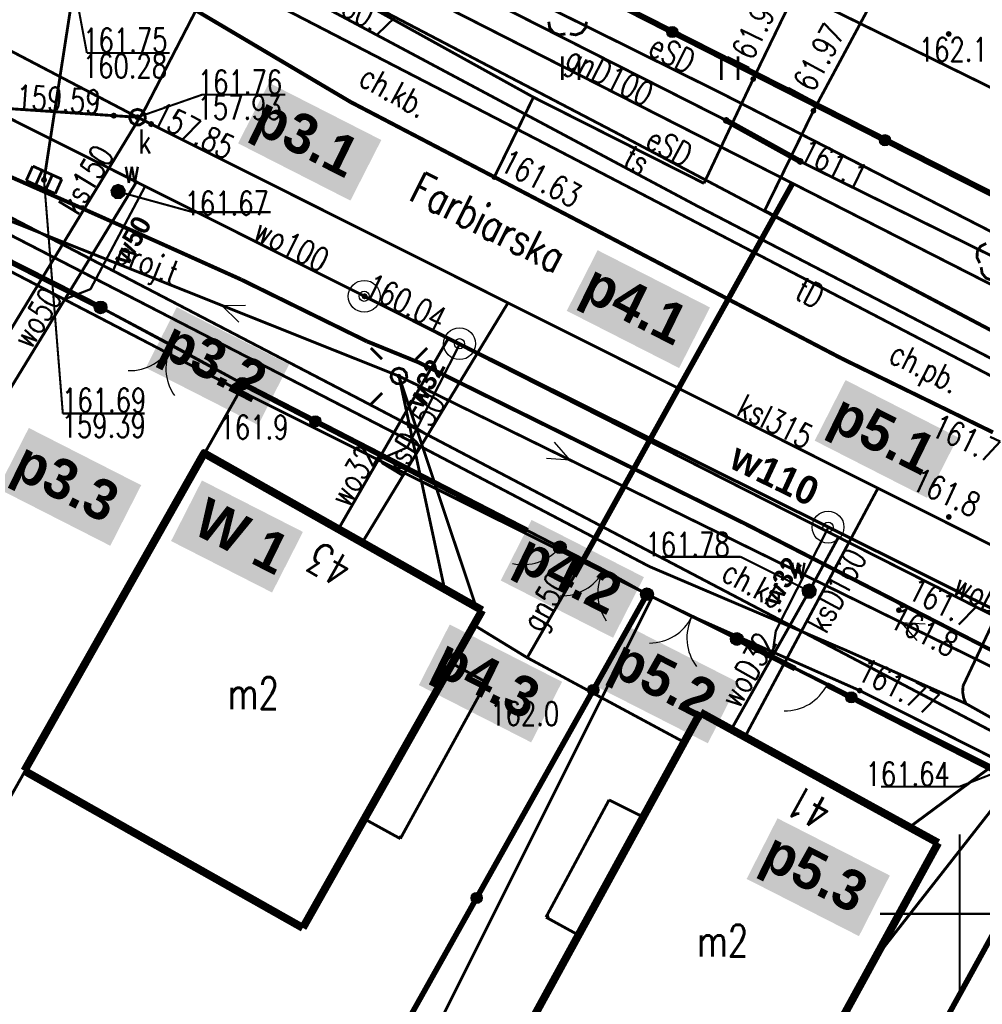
# Model space of a CAD drawing. Extents: x 0 to 7432618, y -40 to 5712028.
# Tile 19 of 165: x 7430420 to 7430451, y 5711647 to 5711678. Entities that reach past the tile are written whole.
import ezdxf
from ezdxf.enums import TextEntityAlignment as Align

# ---------------------------------------------------------------- set-up
doc = ezdxf.new("R2010")
doc.units = 0
doc.header["$MEASUREMENT"] = 0
for name, pattern in [('0', [1.5, 1, -0.5]), ('2218', [1, 0.5, -0.5]), ('3901', [0]), ('5102', [0])]:
    doc.linetypes.add(name, pattern=pattern)
for name, color, linetype in [('Dzialki', 7, 'Continuous'), ('EADTD_T_0', 7, 'Continuous'), ('EGBB_E_T_0', 7, 'Continuous'), ('EGBB_L_0', 7, 'Continuous'), ('EGBE_L_3', 7, 'Continuous'), ('OPISY', 7, 'Continuous'), ('OTK_E_T_1', 7, 'Continuous'), ('OTK_L_0', 7, 'Continuous'), ('OTK_L_1', 7, 'Continuous'), ('OTK_L_2', 7, 'Continuous'), ('OTO_L_0', 7, 'Continuous'), ('OTO_L_1', 7, 'Continuous'), ('OTO_L_2', 7, 'Continuous'), ('OTR_T_0', 7, 'Continuous'), ('OTR_T_1', 7, 'Continuous'), ('OTZ_L_3', 7, 'Continuous'), ('OTZ_T_0', 7, 'Continuous'), ('P_SUTP_E_T_0', 7, 'Continuous'), ('P_SUTP_L_0', 7, 'Continuous'), ('SUE_T_3', 7, 'Continuous'), ('SUEP_E_T_0', 7, 'Continuous'), ('SUEP_L_0', 7, 'Continuous'), ('SUER_T_0', 7, 'Continuous'), ('SUGP_E_T_0', 7, 'Continuous'), ('SUGP_L_0', 7, 'Continuous'), ('SUK_E_T_4', 7, 'Continuous'), ('SUK_T_1', 7, 'Continuous'), ('SUK_T_3', 7, 'Continuous'), ('SUKP_E_T_0', 7, 'Continuous'), ('SUKP_L_0', 7, 'Continuous'), ('SUKR_T_0', 7, 'Continuous'), ('SUL_L_1', 7, 'Continuous'), ('SUP_T_2', 7, 'Continuous'), ('SUTP_E_T_0', 7, 'Continuous'), ('SUTP_L_0', 7, 'Continuous'), ('SUTR_T_0', 7, 'Continuous'), ('SUW_E_T_2', 7, 'Continuous'), ('SUW_T_5', 7, 'Continuous'), ('SUWP_E_T_0', 7, 'Continuous'), ('SUWP_L_0', 7, 'Continuous'), ('SUWR_T_0', 7, 'Continuous'), ('Uzytki', 7, 'Continuous'), ('zakres', 7, 'Continuous')]:
    doc.layers.add(name, color=color, linetype=linetype)
doc.layers.add('woda przyłącze', color=140, linetype='Continuous', lineweight=50)
doc.layers.add('woda sieć', color=150, linetype='Continuous', lineweight=70)
doc.styles.add('25', font='GOTHIC.TTF', dxfattribs={"oblique": 8, "height": 0.35})
doc.styles.add('STYL_ARIAL', font='simplex', dxfattribs={"width": 0.75, "oblique": 0.1})

# ---------------------------------------------------------------- blocks, each defined once
blk = doc.blocks.new('OTOB')
at = {"color": 0}
for centre, start, end in [((-1.5, 0), 0, 63.2606), ((1.5, 0), 116.7394, 180)]:
    blk.add_arc(centre, 1.5, start, end, dxfattribs=at)
blk = doc.blocks.new('KOGR')
at = {"color": 0}
for radius in [0.2, 0.18, 0.16, 0.14, 0.12, 0.1, 0.08, 0.06, 0.04, 0.02]:
    blk.add_circle((0, 0), radius, dxfattribs=at)
blk = doc.blocks.new('OTOF')
at = {"color": 0}
blk.add_arc((1.5, 0), 1.5, 116.7394, 180, dxfattribs=at)

msp = doc.modelspace()

# ---------------------------------------------------------------- hatches: boundary and pattern name
at = {"layer": 'woda sieć', "linetype": 'ByBlock'}
for points in [[(7430431.816, 5711674.335), (7430428.283, 5711676.135), (7430427.312, 5711674.229), (7430430.845, 5711672.429)], [(7430442.151, 5711669.069), (7430438.618, 5711670.869), (7430437.647, 5711668.963), (7430441.18, 5711667.163)], [(7430428.916, 5711667.277), (7430425.383, 5711669.077), (7430424.411, 5711667.171), (7430427.944, 5711665.371)], [(7430449.947, 5711664.985), (7430446.414, 5711666.785), (7430445.443, 5711664.879), (7430448.976, 5711663.079)], [(7430424.265, 5711663.48), (7430420.732, 5711665.28), (7430419.761, 5711663.374), (7430423.294, 5711661.574)], [(7430429.352, 5711662.01), (7430426.175, 5711663.629), (7430425.204, 5711661.723), (7430428.381, 5711660.104)], [(7430440.075, 5711660.587), (7430436.542, 5711662.387), (7430435.57, 5711660.481), (7430439.103, 5711658.681)], [(7430437.5, 5711657.297), (7430433.967, 5711659.098), (7430432.996, 5711657.192), (7430436.529, 5711655.391)], [(7430443.055, 5711657.269), (7430439.522, 5711659.069), (7430438.551, 5711657.163), (7430442.084, 5711655.363)], [(7430447.807, 5711651.204), (7430444.274, 5711653.004), (7430443.303, 5711651.098), (7430446.836, 5711649.298)]]:
    msp.add_hatch(color=256, dxfattribs=at).paths.add_polyline_path(points)

# ---------------------------------------------------------------- linework, layer by layer
at = {"layer": 'Dzialki', "color": 18, "true_color": 0x000000, "const_width": 0.09}
for points in [[(7430411.75, 5711692.62), (7430452.02, 5711672.18)], [(7430427.37, 5711666.45), (7430408.25, 5711676.4)], [(7430412.253, 5711639.693), (7430427.37, 5711666.45)], [(7430440.34, 5711659.97), (7430427.37, 5711666.45)], [(7430433.19, 5711645.67), (7430440.34, 5711659.97)], [(7430453.31, 5711653.49), (7430440.34, 5711659.97)], [(7430438.43, 5711626.464), (7430453.31, 5711653.49)]]:
    msp.add_lwpolyline(points, dxfattribs=at)
at = {"layer": 'EGBB_L_0', "color": 18, "true_color": 0x000000, "const_width": 0.25}
for points in [[(7430426.242, 5711664.485), (7430420.592, 5711654.499)], [(7430434.988, 5711659.544), (7430426.242, 5711664.485)], [(7430429.348, 5711649.558), (7430434.988, 5711659.544)], [(7430441.851, 5711656.331), (7430436.501, 5711646.565)], [(7430449.326, 5711652.229), (7430441.851, 5711656.331)], [(7430420.592, 5711654.499), (7430429.348, 5711649.558)], [(7430443.976, 5711642.462), (7430449.326, 5711652.229)]]:
    msp.add_lwpolyline(points, dxfattribs=at)
at = {"layer": 'EGBE_L_3', "color": 18, "true_color": 0x000000, "const_width": 0.09}
for points in [[(7430434.043, 5711657.872), (7430431.283, 5711652.985)], [(7430435.119, 5711657.281), (7430434.043, 5711657.872)], [(7430432.414, 5711652.363), (7430435.119, 5711657.281)], [(7430438.977, 5711653.581), (7430438.679, 5711653.027)], [(7430440.052, 5711653.046), (7430438.977, 5711653.581)], [(7430431.283, 5711652.985), (7430432.414, 5711652.363)], [(7430438.679, 5711653.027), (7430437.465, 5711650.768)], [(7430439.721, 5711652.441), (7430440.052, 5711653.046)], [(7430432.414, 5711652.363), (7430432.412, 5711652.458)], [(7430438.483, 5711650.182), (7430439.721, 5711652.441)], [(7430437.465, 5711650.768), (7430436.994, 5711649.893)], [(7430438.017, 5711649.331), (7430438.483, 5711650.182)], [(7430436.994, 5711649.893), (7430437.094, 5711649.926)], [(7430436.994, 5711649.893), (7430438.017, 5711649.331)]]:
    msp.add_lwpolyline(points, dxfattribs=at)
at = {"layer": 'OPISY', "color": 6}
for centre, radius in [((7430431.278, 5711669.42), 0.5), ((7430431.278, 5711669.42), 0.16), ((7430434.275, 5711667.928), 0.5), ((7430434.275, 5711667.928), 0.16), ((7430445.863, 5711662.16), 0.5), ((7430445.863, 5711662.16), 0.16)]:
    msp.add_circle(centre, radius, dxfattribs=at)
at = {"layer": 'OTK_L_0', "color": 18, "linetype": '0', "true_color": 0x000000, "const_width": 0.09}
for points in [[(7430430.85, 5711675.53), (7430425.97, 5711678.42)], [(7430435.37, 5711673.17), (7430430.85, 5711675.53)], [(7430419.56, 5711673.44), (7430422.178, 5711672.287), (7430424.791, 5711671.123), (7430427.4, 5711669.95)], [(7430446.28, 5711667.47), (7430435.37, 5711673.17)], [(7430427.4, 5711669.95), (7430431.37, 5711668)], [(7430431.37, 5711668), (7430432.99, 5711667.34)], [(7430432.99, 5711667.34), (7430443.27, 5711662.26)], [(7430451.05, 5711665.14), (7430446.28, 5711667.47)], [(7430443.27, 5711662.26), (7430448.213, 5711659.723)], [(7430448.213, 5711659.723), (7430460.84, 5711653.24)]]:
    msp.add_lwpolyline(points, dxfattribs=at)
at = {"layer": 'OTK_L_1', "color": 18, "true_color": 0x000000, "const_width": 0.125}
for points in [[(7430425.97, 5711678.42), (7430430.85, 5711675.53)], [(7430430.85, 5711675.53), (7430435.37, 5711673.17)], [(7430419.56, 5711673.44), (7430422.178, 5711672.287), (7430424.791, 5711671.123), (7430427.4, 5711669.95)], [(7430435.37, 5711673.17), (7430446.28, 5711667.47)], [(7430427.4, 5711669.95), (7430431.37, 5711668)], [(7430431.37, 5711668), (7430432.99, 5711667.34)], [(7430432.99, 5711667.34), (7430443.27, 5711662.26)], [(7430446.28, 5711667.47), (7430451.05, 5711665.14)], [(7430443.27, 5711662.26), (7430460.84, 5711653.24)]]:
    msp.add_lwpolyline(points, dxfattribs=at)
at = {"layer": 'OTK_L_2', "color": 18, "linetype": '0', "true_color": 0x000000, "const_width": 0.09}
for points in [[(7430445.816, 5711681.015), (7430443.51, 5711676.253)], [(7430445.404, 5711675.253), (7430447.919, 5711679.939)], [(7430425.97, 5711678.42), (7430430.85, 5711675.53)], [(7430436.6, 5711675.68), (7430431.31, 5711678.61)], [(7430408.258, 5711676.531), (7430422.99, 5711669.07)], [(7430443.51, 5711676.253), (7430441.961, 5711672.972)], [(7430435.37, 5711673.17), (7430436.6, 5711675.68)], [(7430436.6, 5711675.68), (7430435.37, 5711673.17)], [(7430441.961, 5711672.972), (7430436.6, 5711675.68)], [(7430430.85, 5711675.53), (7430435.37, 5711673.17)], [(7430443.87, 5711672.117), (7430445.404, 5711675.253)], [(7430427.4, 5711669.95), (7430419.56, 5711673.44)], [(7430435.37, 5711673.17), (7430446.28, 5711667.47)], [(7430455.78, 5711665.84), (7430443.87, 5711672.117)], [(7430431.37, 5711668), (7430427.4, 5711669.95)], [(7430422.99, 5711669.07), (7430425.29, 5711667.85)], [(7430425.29, 5711667.85), (7430427.45, 5711666.67)], [(7430432.99, 5711667.34), (7430431.37, 5711668)], [(7430443.27, 5711662.26), (7430432.99, 5711667.34)], [(7430446.28, 5711667.47), (7430451.05, 5711665.14)], [(7430427.45, 5711666.67), (7430438.78, 5711660.83)], [(7430448.213, 5711659.723), (7430443.27, 5711662.26)], [(7430438.78, 5711660.83), (7430440.17, 5711660.05)], [(7430440.17, 5711660.05), (7430441.74, 5711659.29)], [(7430460.84, 5711653.24), (7430448.213, 5711659.723)], [(7430441.74, 5711659.29), (7430446.86, 5711657.02)], [(7430446.86, 5711657.02), (7430473.26, 5711643.69)]]:
    msp.add_lwpolyline(points, dxfattribs=at)
at = {"layer": 'OTO_L_0', "color": 18, "linetype": '3901', "true_color": 0x000000, "const_width": 0.175}
for points in [[(7430433.994, 5711681.274), (7430440.583, 5711677.923)], [(7430440.583, 5711677.923), (7430447.172, 5711674.572)], [(7430422.99, 5711669.07), (7430408.258, 5711676.531)], [(7430447.172, 5711674.572), (7430451.5, 5711672.38)], [(7430436.411, 5711662.051), (7430427.45, 5711666.67)], [(7430431.144, 5711643.959), (7430440.17, 5711660.05)], [(7430442.995, 5711658.643), (7430444.829, 5711657.709)], [(7430453.27, 5711653.39), (7430445.831, 5711657.197)], [(7430438.421, 5711626.469), (7430451.988, 5711651.067)]]:
    msp.add_lwpolyline(points, dxfattribs=at)
at = {"layer": 'OTO_L_0', "color": 18, "true_color": 0x000000}
for centre, radius in [((7430440.968, 5711677.728), 0.175), ((7430440.968, 5711677.728), 0.158), ((7430440.968, 5711677.728), 0.14), ((7430440.968, 5711677.728), 0.122), ((7430440.968, 5711677.728), 0.105), ((7430440.968, 5711677.728), 0.0875), ((7430440.968, 5711677.728), 0.07), ((7430440.968, 5711677.728), 0.0525), ((7430440.968, 5711677.728), 0.035), ((7430447.653, 5711674.328), 0.175), ((7430447.653, 5711674.328), 0.158), ((7430447.653, 5711674.328), 0.14), ((7430447.653, 5711674.328), 0.122), ((7430447.653, 5711674.328), 0.105), ((7430447.653, 5711674.328), 0.0875), ((7430447.653, 5711674.328), 0.07), ((7430447.653, 5711674.328), 0.0525), ((7430447.653, 5711674.328), 0.035), ((7430429.744, 5711665.488), 0.175), ((7430429.744, 5711665.488), 0.158), ((7430429.744, 5711665.488), 0.14), ((7430429.744, 5711665.488), 0.122), ((7430429.744, 5711665.488), 0.105), ((7430429.744, 5711665.488), 0.0875), ((7430429.744, 5711665.488), 0.07), ((7430429.744, 5711665.488), 0.0525), ((7430429.744, 5711665.488), 0.035), ((7430438.482, 5711657.041), 0.175), ((7430438.482, 5711657.041), 0.158), ((7430438.482, 5711657.041), 0.14), ((7430438.482, 5711657.041), 0.122), ((7430438.482, 5711657.041), 0.105), ((7430438.482, 5711657.041), 0.0875), ((7430438.482, 5711657.041), 0.07), ((7430438.482, 5711657.041), 0.0525), ((7430438.482, 5711657.041), 0.035), ((7430446.593, 5711656.806), 0.175), ((7430446.593, 5711656.806), 0.158), ((7430446.593, 5711656.806), 0.14), ((7430446.593, 5711656.806), 0.122), ((7430446.593, 5711656.806), 0.105), ((7430446.593, 5711656.806), 0.0875), ((7430446.593, 5711656.806), 0.07), ((7430446.593, 5711656.806), 0.0525), ((7430446.593, 5711656.806), 0.035), ((7430434.813, 5711650.5), 0.175), ((7430434.813, 5711650.5), 0.158), ((7430434.813, 5711650.5), 0.14), ((7430434.813, 5711650.5), 0.122), ((7430434.813, 5711650.5), 0.105), ((7430434.813, 5711650.5), 0.0875), ((7430434.813, 5711650.5), 0.07), ((7430434.813, 5711650.5), 0.0525), ((7430434.813, 5711650.5), 0.035)]:
    msp.add_circle(centre, radius, dxfattribs=at)
at = {"layer": 'OTO_L_1', "color": 18, "true_color": 0x000000, "const_width": 0.09}
for points in [[(7430427.45, 5711666.67), (7430422.99, 5711669.07)], [(7430422.99, 5711669.07), (7430427.45, 5711666.67)], [(7430440.17, 5711660.05), (7430437.429, 5711661.526)], [(7430437.429, 5711661.526), (7430440.17, 5711660.05)], [(7430442.995, 5711658.643), (7430440.17, 5711660.05)], [(7430440.17, 5711660.05), (7430442.995, 5711658.643)]]:
    msp.add_lwpolyline(points, dxfattribs=at)
at = {"layer": 'OTO_L_2', "color": 18, "true_color": 0x000000, "const_width": 0.09}
for points in [[(7430437.429, 5711661.526), (7430436.411, 5711662.051)], [(7430445.831, 5711657.197), (7430444.829, 5711657.709)]]:
    msp.add_lwpolyline(points, dxfattribs=at)
at = {"layer": 'OTR_T_0', "color": 18, "true_color": 0x000000, "const_width": 0.09}
for points in [[(7430443.51, 5711676.298), (7430443.542, 5711676.285), (7430443.555, 5711676.253), (7430443.542, 5711676.221), (7430443.51, 5711676.208), (7430443.478, 5711676.221), (7430443.465, 5711676.253), (7430443.478, 5711676.285), (7430443.51, 5711676.298)], [(7430445.404, 5711675.298), (7430445.436, 5711675.285), (7430445.449, 5711675.253), (7430445.436, 5711675.221), (7430445.404, 5711675.208), (7430445.372, 5711675.221), (7430445.359, 5711675.253), (7430445.372, 5711675.285), (7430445.404, 5711675.298)], [(7430435.37, 5711673.215), (7430435.402, 5711673.202), (7430435.415, 5711673.17), (7430435.402, 5711673.138), (7430435.37, 5711673.125), (7430435.338, 5711673.138), (7430435.325, 5711673.17), (7430435.338, 5711673.202), (7430435.37, 5711673.215)], [(7430446.86, 5711657.065), (7430446.892, 5711657.052), (7430446.905, 5711657.02), (7430446.892, 5711656.988), (7430446.86, 5711656.975), (7430446.828, 5711656.988), (7430446.815, 5711657.02), (7430446.828, 5711657.052), (7430446.86, 5711657.065)]]:
    msp.add_lwpolyline(points, dxfattribs=at)
at = {"layer": 'OTR_T_1', "color": 18, "true_color": 0x000000, "const_width": 0.09}
for points in [[(7430449.658, 5711677.714), (7430449.69, 5711677.701), (7430449.703, 5711677.669), (7430449.69, 5711677.638), (7430449.658, 5711677.624), (7430449.626, 5711677.638), (7430449.613, 5711677.669), (7430449.626, 5711677.701), (7430449.658, 5711677.714)], [(7430426.229, 5711664.569), (7430426.26, 5711664.556), (7430426.274, 5711664.524), (7430426.26, 5711664.492), (7430426.229, 5711664.479), (7430426.197, 5711664.492), (7430426.184, 5711664.524), (7430426.197, 5711664.556), (7430426.229, 5711664.569)], [(7430449.66, 5711662.525), (7430449.692, 5711662.512), (7430449.705, 5711662.48), (7430449.692, 5711662.448), (7430449.66, 5711662.435), (7430449.628, 5711662.448), (7430449.615, 5711662.48), (7430449.628, 5711662.512), (7430449.66, 5711662.525)], [(7430448.09, 5711659.595), (7430448.122, 5711659.582), (7430448.135, 5711659.55), (7430448.122, 5711659.518), (7430448.09, 5711659.505), (7430448.058, 5711659.518), (7430448.045, 5711659.55), (7430448.058, 5711659.582), (7430448.09, 5711659.595)], [(7430448.2, 5711659.745), (7430448.232, 5711659.732), (7430448.245, 5711659.7), (7430448.232, 5711659.668), (7430448.2, 5711659.655), (7430448.168, 5711659.668), (7430448.155, 5711659.7), (7430448.168, 5711659.732), (7430448.2, 5711659.745)], [(7430436.446, 5711656.955), (7430436.478, 5711656.942), (7430436.491, 5711656.91), (7430436.478, 5711656.878), (7430436.446, 5711656.865), (7430436.414, 5711656.878), (7430436.401, 5711656.91), (7430436.414, 5711656.942), (7430436.446, 5711656.955)]]:
    msp.add_lwpolyline(points, dxfattribs=at)
at = {"layer": 'OTZ_L_3', "color": 18, "linetype": '0', "true_color": 0x000000, "const_width": 0.09}
for points in [[(7430443.51, 5711676.253), (7430445.816, 5711681.015)], [(7430431.31, 5711678.61), (7430436.6, 5711675.68)], [(7430437.508, 5711676.217), (7430437.508, 5711676.967)], [(7430438.033, 5711676.217), (7430438.033, 5711676.967)], [(7430442.508, 5711676.217), (7430442.508, 5711676.967)], [(7430443.033, 5711676.217), (7430443.033, 5711676.967)], [(7430441.961, 5711672.972), (7430443.51, 5711676.253)], [(7430436.6, 5711675.68), (7430441.961, 5711672.972)]]:
    msp.add_lwpolyline(points, dxfattribs=at)
at = {"layer": 'OTZ_T_0', "color": 96, "true_color": 0x008000, "const_width": 0.09}
for points in [[(7430437.605, 5711677.672), (7430437.414, 5711677.642), (7430437.233, 5711677.711), (7430437.111, 5711677.862), (7430437.081, 5711678.053)], [(7430438.267, 5711678.053), (7430438.237, 5711677.862), (7430438.115, 5711677.711), (7430437.934, 5711677.642), (7430437.743, 5711677.672)], [(7430450.635, 5711670.466), (7430450.547, 5711670.638), (7430450.558, 5711670.832), (7430450.663, 5711670.994), (7430450.835, 5711671.082)], [(7430451.202, 5711669.954), (7430451.011, 5711669.924), (7430450.83, 5711669.993), (7430450.708, 5711670.144), (7430450.678, 5711670.335)]]:
    msp.add_lwpolyline(points, dxfattribs=at)
at = {"layer": 'P_SUTP_L_0', "color": 30, "linetype": '0', "true_color": 0xff9100, "const_width": 0.09}
for points in [[(7430413.71, 5711674.36), (7430432.37, 5711666.91)], [(7430432.37, 5711666.91), (7430433.805, 5711660.213)], [(7430432.37, 5711666.91), (7430453.55, 5711656.52)], [(7430453.55, 5711656.52), (7430448.424, 5711652.724)]]:
    msp.add_lwpolyline(points, dxfattribs=at)
at = {"layer": 'SUE_T_3', "color": 18, "true_color": 0x000000, "const_width": 0.09}
for points in [[(7430431.84, 5711667.44), (7430431.486, 5711667.794)], [(7430432.9, 5711667.44), (7430433.254, 5711667.794)], [(7430432.37, 5711667.16), (7430432.505, 5711667.12), (7430432.597, 5711667.014), (7430432.617, 5711666.874), (7430432.559, 5711666.746), (7430432.44, 5711666.67), (7430432.3, 5711666.67), (7430432.181, 5711666.746), (7430432.122, 5711666.874), (7430432.143, 5711667.014), (7430432.235, 5711667.12), (7430432.37, 5711667.16)], [(7430432.37, 5711666.935), (7430432.388, 5711666.928), (7430432.395, 5711666.91), (7430432.388, 5711666.892), (7430432.37, 5711666.885), (7430432.352, 5711666.892), (7430432.345, 5711666.91), (7430432.352, 5711666.928), (7430432.37, 5711666.935)], [(7430431.84, 5711666.38), (7430431.486, 5711666.026)], [(7430432.9, 5711666.38), (7430433.254, 5711666.026)]]:
    msp.add_lwpolyline(points, dxfattribs=at)
at = {"layer": 'SUEP_L_0', "color": 1, "true_color": 0xff0000}
for p, q in [((7430426.798, 5711669.135), (7430427.548, 5711669.144)), ((7430426.798, 5711669.135), (7430427.335, 5711668.611)), ((7430437.757, 5711664.268), (7430437.261, 5711664.83)), ((7430437.757, 5711664.268), (7430437.008, 5711664.315)), ((7430448.163, 5711659.162), (7430448.659, 5711658.6)), ((7430448.163, 5711659.162), (7430448.912, 5711659.115))]:
    msp.add_line(p, q, dxfattribs=at)
at = {"layer": 'SUEP_L_0', "color": 1, "true_color": 0xff0000, "const_width": 0.09}
for points in [[(7430442.66, 5711674.95), (7430427.35, 5711682.71)], [(7430442.481, 5711675.819), (7430428.77, 5711682.619)], [(7430439.34, 5711674.49), (7430426.22, 5711681.35)], [(7430440.57, 5711681.09), (7430454.25, 5711674.38)], [(7430453.718, 5711670.054), (7430442.481, 5711675.819)], [(7430431.16, 5711666.17), (7430413.81, 5711675.21)], [(7430444.99, 5711673.66), (7430442.66, 5711674.95)], [(7430454.605, 5711666.424), (7430439.34, 5711674.49)], [(7430455.26, 5711668.59), (7430444.99, 5711673.66)], [(7430432.7, 5711664.88), (7430416.83, 5711673.06)], [(7430447.42, 5711657.63), (7430431.16, 5711666.17)], [(7430440.25, 5711660.92), (7430432.7, 5711664.88)], [(7430446.42, 5711658.29), (7430440.25, 5711660.92)], [(7430451.37, 5711659.84), (7430450.11, 5711657.17)], [(7430450.2, 5711656.61), (7430446.42, 5711658.29)], [(7430459.14, 5711651.47), (7430447.42, 5711657.63)], [(7430450.2, 5711656.61), (7430450.127, 5711656.788), (7430450.096, 5711656.978), (7430450.11, 5711657.17)], [(7430451.86, 5711655.68), (7430450.2, 5711656.61)]]:
    msp.add_lwpolyline(points, dxfattribs=at)
at = {"layer": 'SUEP_L_0', "color": 1, "linetype": '5102', "true_color": 0xff0000, "const_width": 0.09}
for points in [[(7430413.71, 5711674.36), (7430432.37, 5711666.91)], [(7430434.784, 5711659.686), (7430432.37, 5711666.91)], [(7430453.55, 5711656.52), (7430432.37, 5711666.91)], [(7430447.32, 5711648.567), (7430453.55, 5711656.52)]]:
    msp.add_lwpolyline(points, dxfattribs=at)
at = {"layer": 'SUER_T_0', "color": 1, "true_color": 0xff0000, "const_width": 0.09}
for points in [[(7430442.66, 5711675.013), (7430442.704, 5711674.994), (7430442.723, 5711674.95), (7430442.704, 5711674.906), (7430442.66, 5711674.888), (7430442.616, 5711674.906), (7430442.598, 5711674.95), (7430442.616, 5711674.994), (7430442.66, 5711675.013)], [(7430444.99, 5711673.723), (7430445.034, 5711673.704), (7430445.053, 5711673.66), (7430445.034, 5711673.616), (7430444.99, 5711673.598), (7430444.946, 5711673.616), (7430444.928, 5711673.66), (7430444.946, 5711673.704), (7430444.99, 5711673.723)]]:
    msp.add_lwpolyline(points, dxfattribs=at)
at = {"layer": 'SUGP_L_0', "color": 56, "true_color": 0x808000, "const_width": 0.09}
for points in [[(7430428.682, 5711681.144), (7430444.748, 5711672.971)], [(7430444.748, 5711672.971), (7430437.878, 5711660.618)], [(7430444.748, 5711672.971), (7430463.575, 5711663.377)], [(7430437.878, 5711660.618), (7430436.405, 5711658.055)], [(7430436.405, 5711658.055), (7430434.726, 5711659.082)], [(7430436.405, 5711658.055), (7430441.339, 5711655.396)]]:
    msp.add_lwpolyline(points, dxfattribs=at)
at = {"layer": 'SUK_T_1', "color": 36, "true_color": 0x803300, "const_width": 0.09}
for points in [[(7430420.651, 5711673.057), (7430420.856, 5711673.513)], [(7430420.856, 5711673.513), (7430421.769, 5711673.103)], [(7430421.153, 5711673.38), (7430420.948, 5711672.924)], [(7430421.472, 5711673.236), (7430421.267, 5711672.78)], [(7430421.769, 5711673.103), (7430421.564, 5711672.647)], [(7430421.564, 5711672.647), (7430420.651, 5711673.057)]]:
    msp.add_lwpolyline(points, dxfattribs=at)
at = {"layer": 'SUK_T_3', "color": 36, "true_color": 0x803300, "const_width": 0.09}
msp.add_lwpolyline([(7430424.15, 5711675.3), (7430424.285, 5711675.26), (7430424.377, 5711675.154), (7430424.397, 5711675.014), (7430424.339, 5711674.886), (7430424.22, 5711674.81), (7430424.08, 5711674.81), (7430423.961, 5711674.886), (7430423.902, 5711675.014), (7430423.923, 5711675.154), (7430424.015, 5711675.26), (7430424.15, 5711675.3)], dxfattribs=at)
at = {"layer": 'SUKP_L_0', "color": 36, "true_color": 0x803300, "const_width": 0.09}
for points in [[(7430424.15, 5711675.05), (7430386.66, 5711694.68)], [(7430431.198, 5711688.497), (7430424.39, 5711675.32)], [(7430422.1, 5711678.83), (7430421.21, 5711673.08)], [(7430424.15, 5711675.05), (7430406.645, 5711676.225)], [(7430424.39, 5711675.32), (7430419.116, 5711666.647)], [(7430466.36, 5711653.9), (7430424.15, 5711675.05)], [(7430435.799, 5711669.213), (7430431.217, 5711661.675)], [(7430447.433, 5711663.384), (7430443.249, 5711655.564)]]:
    msp.add_lwpolyline(points, dxfattribs=at)
at = {"layer": 'SUKR_T_0', "color": 36, "true_color": 0x803300, "const_width": 0.065}
for points in [[(7430422.18, 5711679.08), (7430422.558, 5711677.068)], [(7430422.558, 5711677.068), (7430425.163, 5711677.068)], [(7430424.15, 5711675.05), (7430426.191, 5711675.763)], [(7430426.191, 5711675.763), (7430428.797, 5711675.763)], [(7430423.404, 5711675.163), (7430423.448, 5711675.144), (7430423.467, 5711675.1), (7430423.448, 5711675.056), (7430423.404, 5711675.038), (7430423.36, 5711675.056), (7430423.342, 5711675.1), (7430423.36, 5711675.144), (7430423.404, 5711675.163)], [(7430424.15, 5711675.112), (7430424.194, 5711675.094), (7430424.213, 5711675.05), (7430424.194, 5711675.006), (7430424.15, 5711674.987), (7430424.106, 5711675.006), (7430424.088, 5711675.05), (7430424.106, 5711675.094), (7430424.15, 5711675.112)], [(7430424.578, 5711674.898), (7430424.622, 5711674.88), (7430424.64, 5711674.836), (7430424.622, 5711674.792), (7430424.578, 5711674.773), (7430424.534, 5711674.792), (7430424.515, 5711674.836), (7430424.534, 5711674.88), (7430424.578, 5711674.898)], [(7430421.21, 5711673.143), (7430421.254, 5711673.124), (7430421.272, 5711673.08), (7430421.254, 5711673.036), (7430421.21, 5711673.018), (7430421.166, 5711673.036), (7430421.147, 5711673.08), (7430421.166, 5711673.124), (7430421.21, 5711673.143)], [(7430421.21, 5711673.08), (7430421.801, 5711665.734)], [(7430421.801, 5711665.734), (7430424.379, 5711665.734)]]:
    msp.add_lwpolyline(points, dxfattribs=at)
at = {"layer": 'SUL_L_1', "color": 18, "true_color": 0x000000, "const_width": 0.175}
for points in [[(7430442.66, 5711674.95), (7430444.99, 5711673.66)], [(7430437.878, 5711660.618), (7430444.748, 5711672.971)]]:
    msp.add_lwpolyline(points, dxfattribs=at)
at = {"layer": 'SUP_T_2', "color": 18, "true_color": 0x000000, "const_width": 0.09}
msp.add_lwpolyline([(7430432.37, 5711667.16), (7430432.505, 5711667.12), (7430432.597, 5711667.014), (7430432.617, 5711666.874), (7430432.559, 5711666.746), (7430432.44, 5711666.67), (7430432.3, 5711666.67), (7430432.181, 5711666.746), (7430432.122, 5711666.874), (7430432.143, 5711667.014), (7430432.235, 5711667.12), (7430432.37, 5711667.16)], dxfattribs=at)
at = {"layer": 'SUTP_L_0', "color": 30, "true_color": 0xff9100, "const_width": 0.09}
for points in [[(7430436.89, 5711674.26), (7430424.86, 5711680.475)], [(7430441.737, 5711672.266), (7430429.993, 5711678.534)], [(7430456.72, 5711663.93), (7430436.89, 5711674.26)], [(7430455.031, 5711665.367), (7430441.737, 5711672.266)]]:
    msp.add_lwpolyline(points, dxfattribs=at)
at = {"layer": 'SUW_T_5', "color": 5, "true_color": 0x0000ff, "const_width": 0.09}
for points in [[(7430423.54, 5711672.91), (7430423.669, 5711672.863), (7430423.737, 5711672.745), (7430423.713, 5711672.61), (7430423.608, 5711672.522), (7430423.472, 5711672.522), (7430423.367, 5711672.61), (7430423.343, 5711672.745), (7430423.411, 5711672.863), (7430423.54, 5711672.91)], [(7430423.54, 5711672.885), (7430423.652, 5711672.844), (7430423.712, 5711672.74), (7430423.692, 5711672.622), (7430423.6, 5711672.546), (7430423.48, 5711672.546), (7430423.388, 5711672.622), (7430423.368, 5711672.74), (7430423.428, 5711672.844), (7430423.54, 5711672.885)], [(7430423.54, 5711672.86), (7430423.646, 5711672.816), (7430423.69, 5711672.71), (7430423.646, 5711672.604), (7430423.54, 5711672.56), (7430423.434, 5711672.604), (7430423.39, 5711672.71), (7430423.434, 5711672.816), (7430423.54, 5711672.86)], [(7430423.54, 5711672.835), (7430423.628, 5711672.798), (7430423.665, 5711672.71), (7430423.628, 5711672.622), (7430423.54, 5711672.585), (7430423.452, 5711672.622), (7430423.415, 5711672.71), (7430423.452, 5711672.798), (7430423.54, 5711672.835)], [(7430423.54, 5711672.81), (7430423.611, 5711672.781), (7430423.64, 5711672.71), (7430423.611, 5711672.639), (7430423.54, 5711672.61), (7430423.469, 5711672.639), (7430423.44, 5711672.71), (7430423.469, 5711672.781), (7430423.54, 5711672.81)], [(7430423.54, 5711672.785), (7430423.593, 5711672.763), (7430423.615, 5711672.71), (7430423.593, 5711672.657), (7430423.54, 5711672.635), (7430423.487, 5711672.657), (7430423.465, 5711672.71), (7430423.487, 5711672.763), (7430423.54, 5711672.785)], [(7430423.54, 5711672.76), (7430423.575, 5711672.745), (7430423.59, 5711672.71), (7430423.575, 5711672.675), (7430423.54, 5711672.66), (7430423.505, 5711672.675), (7430423.49, 5711672.71), (7430423.505, 5711672.745), (7430423.54, 5711672.76)], [(7430423.54, 5711672.735), (7430423.558, 5711672.728), (7430423.565, 5711672.71), (7430423.558, 5711672.692), (7430423.54, 5711672.685), (7430423.522, 5711672.692), (7430423.515, 5711672.71), (7430423.522, 5711672.728), (7430423.54, 5711672.735)], [(7430423.54, 5711672.717), (7430423.545, 5711672.715), (7430423.547, 5711672.71), (7430423.545, 5711672.705), (7430423.54, 5711672.703), (7430423.535, 5711672.705), (7430423.533, 5711672.71), (7430423.535, 5711672.715), (7430423.54, 5711672.717)], [(7430445.27, 5711660.346), (7430445.399, 5711660.299), (7430445.467, 5711660.181), (7430445.443, 5711660.046), (7430445.338, 5711659.958), (7430445.202, 5711659.958), (7430445.097, 5711660.046), (7430445.073, 5711660.181), (7430445.141, 5711660.299), (7430445.27, 5711660.346)], [(7430445.27, 5711660.321), (7430445.383, 5711660.28), (7430445.442, 5711660.176), (7430445.422, 5711660.059), (7430445.33, 5711659.982), (7430445.21, 5711659.982), (7430445.118, 5711660.059), (7430445.098, 5711660.176), (7430445.157, 5711660.28), (7430445.27, 5711660.321)], [(7430445.27, 5711660.296), (7430445.376, 5711660.252), (7430445.42, 5711660.146), (7430445.376, 5711660.04), (7430445.27, 5711659.996), (7430445.164, 5711660.04), (7430445.12, 5711660.146), (7430445.164, 5711660.252), (7430445.27, 5711660.296)], [(7430445.27, 5711660.271), (7430445.358, 5711660.234), (7430445.395, 5711660.146), (7430445.358, 5711660.058), (7430445.27, 5711660.021), (7430445.182, 5711660.058), (7430445.145, 5711660.146), (7430445.182, 5711660.234), (7430445.27, 5711660.271)], [(7430445.27, 5711660.246), (7430445.341, 5711660.217), (7430445.37, 5711660.146), (7430445.341, 5711660.075), (7430445.27, 5711660.046), (7430445.199, 5711660.075), (7430445.17, 5711660.146), (7430445.199, 5711660.217), (7430445.27, 5711660.246)], [(7430445.27, 5711660.221), (7430445.323, 5711660.199), (7430445.345, 5711660.146), (7430445.323, 5711660.093), (7430445.27, 5711660.071), (7430445.217, 5711660.093), (7430445.195, 5711660.146), (7430445.217, 5711660.199), (7430445.27, 5711660.221)], [(7430445.27, 5711660.196), (7430445.305, 5711660.181), (7430445.32, 5711660.146), (7430445.305, 5711660.111), (7430445.27, 5711660.096), (7430445.235, 5711660.111), (7430445.22, 5711660.146), (7430445.235, 5711660.181), (7430445.27, 5711660.196)], [(7430445.27, 5711660.171), (7430445.288, 5711660.164), (7430445.295, 5711660.146), (7430445.288, 5711660.128), (7430445.27, 5711660.121), (7430445.252, 5711660.128), (7430445.245, 5711660.146), (7430445.252, 5711660.164), (7430445.27, 5711660.171)], [(7430445.27, 5711660.153), (7430445.275, 5711660.151), (7430445.277, 5711660.146), (7430445.275, 5711660.141), (7430445.27, 5711660.139), (7430445.265, 5711660.141), (7430445.263, 5711660.146), (7430445.265, 5711660.151), (7430445.27, 5711660.153)]]:
    msp.add_lwpolyline(points, dxfattribs=at)
at = {"layer": 'SUWP_L_0', "color": 5, "true_color": 0x0000ff, "const_width": 0.09}
for points in [[(7430424.118, 5711673.016), (7430414.892, 5711677.642)], [(7430424.118, 5711673.016), (7430418.26, 5711663.42)], [(7430431.29, 5711669.42), (7430424.118, 5711673.016)], [(7430433.918, 5711668.088), (7430431.29, 5711669.42)], [(7430433.918, 5711668.088), (7430430.467, 5711662.098)], [(7430433.923, 5711668.077), (7430446.191, 5711661.843)], [(7430445.27, 5711660.146), (7430446.191, 5711661.843)], [(7430446.191, 5711661.843), (7430457.71, 5711656.009)], [(7430442.821, 5711655.799), (7430445.27, 5711660.146)]]:
    msp.add_lwpolyline(points, dxfattribs=at)
at = {"layer": 'SUWR_T_0', "color": 5, "true_color": 0x0000ff, "const_width": 0.065}
for points in [[(7430423.54, 5711672.772), (7430423.584, 5711672.754), (7430423.603, 5711672.71), (7430423.584, 5711672.666), (7430423.54, 5711672.647), (7430423.496, 5711672.666), (7430423.478, 5711672.71), (7430423.496, 5711672.754), (7430423.54, 5711672.772)], [(7430423.54, 5711672.71), (7430425.893, 5711672.065)], [(7430425.893, 5711672.065), (7430428.336, 5711672.065)], [(7430431.29, 5711669.482), (7430431.334, 5711669.464), (7430431.353, 5711669.42), (7430431.334, 5711669.376), (7430431.29, 5711669.357), (7430431.246, 5711669.376), (7430431.228, 5711669.42), (7430431.246, 5711669.464), (7430431.29, 5711669.482)], [(7430440.645, 5711661.226), (7430443.115, 5711661.226)], [(7430445.27, 5711660.146), (7430443.115, 5711661.226)], [(7430445.27, 5711660.208), (7430445.314, 5711660.19), (7430445.332, 5711660.146), (7430445.314, 5711660.102), (7430445.27, 5711660.083), (7430445.226, 5711660.102), (7430445.207, 5711660.146), (7430445.226, 5711660.19), (7430445.27, 5711660.208)], [(7430454.85, 5711655.88), (7430449.999, 5711654.001)], [(7430447.529, 5711654.001), (7430449.999, 5711654.001)]]:
    msp.add_lwpolyline(points, dxfattribs=at)
at = {"layer": 'Uzytki', "color": 96, "linetype": '2218', "true_color": 0x008000, "const_width": 0.09}
for points in [[(7430411.75, 5711692.62), (7430452.02, 5711672.18)], [(7430427.37, 5711666.45), (7430408.25, 5711676.4)], [(7430440.34, 5711659.97), (7430427.37, 5711666.45)], [(7430453.31, 5711653.49), (7430440.34, 5711659.97)]]:
    msp.add_lwpolyline(points, dxfattribs=at)
at = {"layer": 'woda przyłącze', "linetype": 'ByBlock'}
for points in [[(7430424.386, 5711672.882), (7430422.673, 5711669.647), (7430421.869, 5711669.326)], [(7430434.287, 5711667.928), (7430432.63, 5711664.665), (7430431.711, 5711664.266)], [(7430445.875, 5711662.16), (7430444.218, 5711658.896), (7430444.11, 5711658.087)]]:
    msp.add_lwpolyline(points, dxfattribs=at)
at = {"layer": 'woda sieć', "linetype": 'ByBlock'}
msp.add_lwpolyline([(7430431.278, 5711669.42), (7430434.287, 5711667.928), (7430445.875, 5711662.16), (7430458.06, 5711656.094), (7430458.51, 5711655.87), (7430466.178, 5711652.052), (7430472.614, 5711648.754), (7430478.625, 5711645.609), (7430489.122, 5711640.303), (7430494.404, 5711637.639), (7430502.868, 5711633.381), (7430508.886, 5711630.388), (7430536.283, 5711616.268), (7430539.606, 5711614.594), (7430552.541, 5711608.054), (7430564.779, 5711601.79), (7430572.726, 5711597.718), (7430584.696, 5711591.587), (7430634.227, 5711565.801), (7430646.099, 5711559.831), (7430664.645, 5711550.495), (7430676.16, 5711544.687), (7430700.274, 5711532.14), (7430700.644, 5711531.954)], dxfattribs=at)
at = {"layer": 'zakres', "color": 18, "true_color": 0x000000, "const_width": 0.065}
for points in [[(7430450, 5711647.5), (7430450, 5711652.5)], [(7430447.5, 5711650), (7430452.5, 5711650)]]:
    msp.add_lwpolyline(points, dxfattribs=at)
at = {"layer": 'zakres', "color": 18, "true_color": 0x000000}
msp.add_point((7430450, 5711650), dxfattribs=at)

# ---------------------------------------------------------------- block references
at = {"layer": 'OTO_L_1', "color": 18, "true_color": 0x000000}
for p in [(7430422.99, 5711669.07), (7430427.45, 5711666.67), (7430437.429, 5711661.526), (7430440.17, 5711660.05), (7430440.17, 5711660.05), (7430442.995, 5711658.643)]:
    msp.add_blockref('KOGR', p, dxfattribs=at)
for p, rotation in [((7430425.22, 5711667.87), 151.71349), ((7430438.8, 5711660.788), 151.69058), ((7430441.583, 5711659.347), 153.5355)]:
    msp.add_blockref('OTOB', p, dxfattribs=dict(at, rotation=rotation))
at = {"layer": 'OTO_L_2', "color": 18, "true_color": 0x000000}
for p, rotation in [((7430437.429, 5711661.526), 140.43196), ((7430445.831, 5711657.197), 152.96254)]:
    msp.add_blockref('OTOF', p, dxfattribs=dict(at, rotation=rotation))

# ---------------------------------------------------------------- texts
at = {"layer": 'Dzialki', "color": 18, "true_color": 0x000000, "style": 'STYL_ARIAL', "width": 0.75}
msp.add_text('Farbiarska', height=1, rotation=333.0888, dxfattribs=at).set_placement((7430434.827, 5711671.026), align=Align.BOTTOM_CENTER)
at = {"layer": 'EADTD_T_0', "color": 18, "true_color": 0x000000, "style": 'STYL_ARIAL', "width": 0.75}
for s, rotation, p in [('43', 150.57, (7430430.577, 5711661.673)), ('41', 151.2, (7430445.655, 5711654.037))]:
    msp.add_text(s, height=1, rotation=rotation, dxfattribs=at).set_placement(p, align=Align.BOTTOM_CENTER)
at = {"layer": 'EGBB_E_T_0', "color": 18, "true_color": 0x000000, "style": 'STYL_ARIAL', "width": 0.75}
for p in [(7430427.792, 5711656.938), (7430442.552, 5711649.156)]:
    msp.add_text('m2', height=1, dxfattribs=at).set_placement(p, align=Align.MIDDLE_CENTER)
at = {"layer": 'OTK_E_T_1', "color": 18, "true_color": 0x000000, "style": 'STYL_ARIAL', "width": 0.75}
for s, rotation, p in [('ch.kb.', 331.019, (7430432.218, 5711675.873)), ('ch.pb.', 333.2533, (7430448.917, 5711667.194)), ('ch.kb.', 331.3895, (7430443.624, 5711660.312))]:
    msp.add_text(s, height=0.75, rotation=rotation, dxfattribs=at).set_placement(p, align=Align.MIDDLE_CENTER)
at = {"layer": 'OTR_T_0', "color": 18, "true_color": 0x000000, "style": 'STYL_ARIAL', "width": 0.75}
for s, rotation, p in [('161.96', 64.1582, (7430443.473, 5711676.271)), ('161.97', 61.7768, (7430445.367, 5711675.273)), ('161.63', 332.4149, (7430435.389, 5711673.207)), ('161.77', 333.2, (7430446.627, 5711657.197))]:
    msp.add_text(s, height=0.75, rotation=rotation, dxfattribs=at).set_placement(p, align=Align.BOTTOM_LEFT)
at = {"layer": 'OTR_T_1', "color": 18, "true_color": 0x000000, "style": 'STYL_ARIAL', "width": 0.75}
msp.add_text('162.1', height=0.75, dxfattribs=at).set_placement((7430448.717, 5711677.556), align=Align.TOP_LEFT)
msp.add_text('161.9', height=0.75, dxfattribs=at).set_placement((7430426.728, 5711664.704), align=Align.BOTTOM_LEFT)
for s, rotation, p in [('161.7', 335.0113, (7430449.371, 5711665.744)), ('161.8', 333.2, (7430448.089, 5711659.705))]:
    msp.add_text(s, height=0.75, rotation=rotation, dxfattribs=at).set_placement(p, align=Align.TOP_LEFT)
msp.add_text('161.8', height=0.75, rotation=335.01, dxfattribs=at).set_placement((7430450.319, 5711662.251), align=Align.BOTTOM_RIGHT)
msp.add_text('161.7', height=0.75, rotation=333.2043, dxfattribs=at).set_placement((7430448.219, 5711659.737), align=Align.BOTTOM_LEFT)
msp.add_text('162.0', height=0.75, dxfattribs=at).set_placement((7430436.325, 5711656.671), align=Align.TOP_CENTER)
at = {"layer": 'P_SUTP_E_T_0', "color": 30, "true_color": 0xff9100, "style": 'STYL_ARIAL', "width": 0.75}
msp.add_text('proj.t', height=0.75, rotation=338.2357, dxfattribs=at).set_placement((7430424.467, 5711670.493), align=Align.MIDDLE_CENTER)
at = {"layer": 'SUEP_E_T_0', "color": 1, "true_color": 0xff0000, "style": 'STYL_ARIAL', "width": 0.75}
for rotation, p in [(333.6201, (7430440.963, 5711677.054)), (332.1488, (7430440.874, 5711674.127))]:
    msp.add_text('eSD', height=0.75, rotation=rotation, dxfattribs=at).set_placement(p, align=Align.MIDDLE_CENTER)
at = {"layer": 'SUER_T_0', "color": 1, "true_color": 0xff0000, "style": 'STYL_ARIAL', "width": 0.75}
msp.add_text('161.1', height=0.75, rotation=333.7258, dxfattribs=at).set_placement((7430445.075, 5711674.073), align=Align.MIDDLE_LEFT)
at = {"layer": 'SUGP_E_T_0', "color": 56, "true_color": 0x808000, "style": 'STYL_ARIAL', "width": 0.75}
for s, rotation, p in [('gnD100', 333.0406, (7430438.995, 5711676.359)), ('gn50', 60.1058, (7430436.967, 5711659.815))]:
    msp.add_text(s, height=0.75, rotation=rotation, dxfattribs=at).set_placement(p, align=Align.MIDDLE_CENTER)
at = {"layer": 'SUK_E_T_4', "color": 36, "true_color": 0x803300, "style": 'STYL_ARIAL', "width": 0.75}
msp.add_text('k', height=0.75, dxfattribs=at).set_placement((7430424.588, 5711674.663), align=Align.TOP_RIGHT)
at = {"layer": 'SUKP_E_T_0', "color": 36, "true_color": 0x803300, "style": 'STYL_ARIAL', "width": 0.75}
for s, rotation, p in [('ks150', 58.6964, (7430422.538, 5711673.093)), ('ksD150', 58.68, (7430432.824, 5711665.09)), ('ksI315', 333.3861, (7430444.208, 5711665.485)), ('ksD160', 61.848, (7430446.125, 5711660.17))]:
    msp.add_text(s, height=0.75, rotation=rotation, dxfattribs=at).set_placement(p, align=Align.MIDDLE_CENTER)
at = {"layer": 'SUKR_T_0', "color": 36, "true_color": 0x803300, "style": 'STYL_ARIAL', "width": 0.75}
for s, p in [('161.75', (7430422.441, 5711677.85)), ('160.28', (7430422.429, 5711677.035)), ('161.76', (7430426.045, 5711676.532)), ('157.93', (7430426.036, 5711675.734)), ('161.69', (7430421.776, 5711666.527)), ('159.39', (7430421.763, 5711665.733))]:
    msp.add_text(s, height=0.75, dxfattribs=at).set_placement(p, align=Align.TOP_LEFT)
msp.add_text('159.59', height=0.75, rotation=356.1603, dxfattribs=at).set_placement((7430422.991, 5711675.525), align=Align.MIDDLE_RIGHT)
msp.add_text('157.85', height=0.75, rotation=333.3861, dxfattribs=at).set_placement((7430424.743, 5711675.219), align=Align.MIDDLE_LEFT)
at = {"layer": 'SUTP_E_T_0', "color": 30, "true_color": 0xff9100, "style": 'STYL_ARIAL', "width": 0.75}
for s, rotation, p in [('ts', 331.9103, (7430439.851, 5711673.704)), ('tD', 332.4837, (7430445.299, 5711669.526))]:
    msp.add_text(s, height=0.75, rotation=rotation, dxfattribs=at).set_placement(p, align=Align.MIDDLE_CENTER)
at = {"layer": 'SUTR_T_0', "color": 30, "true_color": 0xff9100, "style": 'STYL_ARIAL', "width": 0.75}
msp.add_text('160.7', height=0.75, rotation=331.914, dxfattribs=at).set_placement((7430430.226, 5711678.858), align=Align.MIDDLE_LEFT)
at = {"layer": 'SUW_E_T_2', "color": 5, "true_color": 0x0000ff, "style": 'STYL_ARIAL', "width": 0.75}
for p in [(7430423.706, 5711672.765), (7430444.662, 5711660.316)]:
    msp.add_text('w', height=0.75, dxfattribs=at).set_placement(p, align=Align.BOTTOM_LEFT)
at = {"layer": 'SUWP_E_T_0', "color": 5, "true_color": 0x0000ff, "style": 'STYL_ARIAL', "width": 0.75}
for s, rotation, p in [('wo100', 333.3712, (7430428.993, 5711671.034)), ('wo50', 58.5971, (7430420.983, 5711668.743)), ('wo32', 60.057, (7430430.944, 5711663.771)), ('woD100', 333.135, (7430451.217, 5711659.755)), ('woD32', 60.6064, (7430443.34, 5711657.668))]:
    msp.add_text(s, height=0.75, rotation=rotation, dxfattribs=at).set_placement(p, align=Align.MIDDLE_CENTER)
at = {"layer": 'SUWR_T_0', "color": 5, "true_color": 0x0000ff, "style": 'STYL_ARIAL', "width": 0.75}
msp.add_text('161.67', height=0.75, dxfattribs=at).set_placement((7430425.63, 5711672.349), align=Align.MIDDLE_LEFT)
msp.add_text('160.04', height=0.75, rotation=333.4616, dxfattribs=at).set_placement((7430431.401, 5711669.829), align=Align.MIDDLE_LEFT)
for s, p in [('161.78', (7430442.772, 5711661.018)), ('161.64', (7430449.693, 5711653.798))]:
    msp.add_text(s, height=0.75, dxfattribs=at).set_placement(p, align=Align.BOTTOM_RIGHT)
at = {"layer": 'woda przyłącze', "color": 0, "char_height": 1.26, "attachment_point": 1, "rotation": 333, "style": '25'}
for s, insert in [('\\fCentury Gothic|b1|i0;\\Q-1;p3.1', (7430428.258, 5711675.772)), ('\\fCentury Gothic|b1|i0;\\Q-1;p4.1', (7430438.594, 5711670.505)), ('\\fCentury Gothic|b1|i0;\\Q-1;p3.2', (7430425.358, 5711668.713)), ('\\fCentury Gothic|b1|i0;\\Q-1;p5.1', (7430446.39, 5711666.421)), ('\\fCentury Gothic|b1|i0;\\Q-1;p3.3', (7430420.707, 5711664.917)), ('\\fCentury Gothic|b1|i0;\\Q-1;W 1', (7430426.396, 5711663.115)), ('\\fCentury Gothic|b1|i0;\\Q-1;p4.2', (7430436.517, 5711662.024)), ('\\fCentury Gothic|b1|i0;\\Q-1;p4.3', (7430433.943, 5711658.734)), ('\\fCentury Gothic|b1|i0;\\Q-1;p5.2', (7430439.497, 5711658.705)), ('\\fCentury Gothic|b1|i0;\\Q-1;p5.3', (7430444.25, 5711652.64))]:
    msp.add_mtext_dynamic_manual_height_columns(s, width=15.63873, gutter_width=5, heights=[0], dxfattribs=dict(at, insert=insert))
at = {"layer": 'woda przyłącze', "char_height": 0.6174, "attachment_point": 1, "rotation": 60.6233, "style": '25'}
for s, insert in [('\\fCentury Gothic|b1|i0;\\Q-1;w50', (7430423.316, 5711670.661)), ('\\fCentury Gothic|b1|i0;\\Q-1;w32', (7430432.55, 5711666.153)), ('\\fCentury Gothic|b1|i0;\\Q-1;w32', (7430443.754, 5711659.934))]:
    msp.add_mtext_dynamic_manual_height_columns(s, width=7.66298, gutter_width=5, heights=[0], dxfattribs=dict(at, insert=insert))
at = {"layer": 'woda sieć', "insert": (7430443.093, 5711664.848), "char_height": 0.882, "attachment_point": 1, "rotation": 334.0236, "style": '25'}
msp.add_mtext_dynamic_manual_height_columns('\\fCentury Gothic|b1|i0;\\Q-1;w110', width=10.94711, gutter_width=5, heights=[0], dxfattribs=at)

doc.saveas('drawing.dxf')
